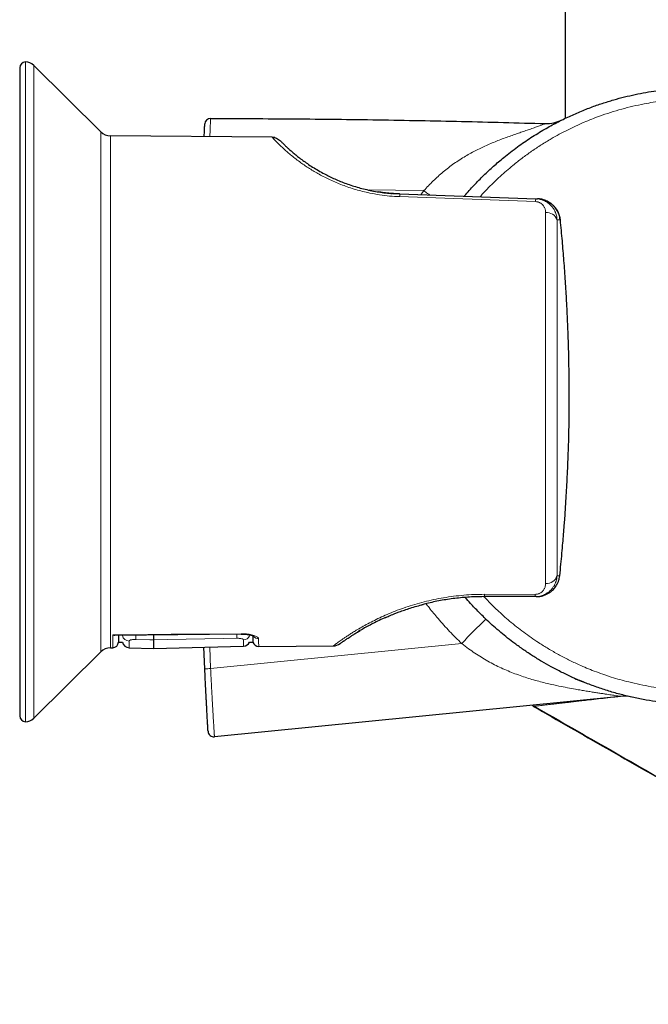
# Model space of a CAD drawing. Header units: millimetres. Extents: x 8 to 2427, y 12 to 2587.
# Tile 77 of 153: x 1622 to 1676, y 923 to 1007. Entities that reach past the tile are written whole.
import ezdxf

# ---------------------------------------------------------------- set-up
doc = ezdxf.new("R2010")
doc.units = ezdxf.units.MM

msp = doc.modelspace()

# ---------------------------------------------------------------- linework, layer by layer
at = {"color": 7, "linetype": 'Continuous', "lineweight": 30}
for p, q in [((1668.904, 1305.229), (1668.904, 998.708)), ((1622.06, 1003.051), (1622.06, 947.363)), ((1629.013, 997.551), (1623.264, 1003.26)), ((1643.734, 997.081), (1629.848, 997.203)), ((1643.772, 997.045), (1643.769, 997.044)), ((1652.278, 992.492), (1652.108, 992.527)), ((1653.956, 992.254), (1653.932, 992.257)), ((1654.137, 992.239), (1654.71, 992.207)), ((1654.641, 992.211), (1654.188, 992.235)), ((1654.71, 992.207), (1666.367, 991.8)), ((1666.367, 991.8), (1666.531, 991.794)), ((1656.678, 956.932), (1656.716, 956.942)), ((1656.686, 956.934), (1656.716, 956.942)), ((1661.888, 957.607), (1661.891, 957.607)), ((1661.889, 957.606), (1661.96, 957.607)), ((1666.304, 957.607), (1661.96, 957.607)), ((1666.41, 957.607), (1666.304, 957.607)), ((1630.216, 954.299), (1641.065, 954.398)), ((1630.539, 953.704), (1630.874, 953.704)), ((1641.804, 953.704), (1642.093, 953.704)), ((1623.264, 947.153), (1629.013, 952.863)), ((1629.848, 953.211), (1630.043, 953.213)), ((1631.448, 953.218), (1633.56, 953.162)), ((1633.56, 953.162), (1641.279, 953.365)), ((1637.953, 951.414), (1637.875, 953.275)), ((1642.583, 953.322), (1649, 953.378)), ((1673.637, 949.037), (1638.783, 945.569))]:
    msp.add_line(p, q, dxfattribs=at)
at = {"color": 252, "linetype": 'Continuous', "lineweight": 0}
for p, q in [((1622.56, 1003.551), (1622.56, 946.863)), ((1623.264, 1003.26), (1623.264, 947.153)), ((1629.013, 952.863), (1629.013, 997.551)), ((1629.848, 997.203), (1629.848, 953.211)), ((1656.769, 992.494), (1651.898, 992.574)), ((1656.518, 992.144), (1656.769, 992.494)), ((1666.341, 991.555), (1654.684, 991.978)), ((1668.488, 989.979), (1668.202, 989.989)), ((1668.202, 959.409), (1668.434, 959.409)), ((1661.969, 957.806), (1666.312, 957.804)), ((1638.452, 951.426), (1660.018, 953.577)), ((1638.375, 953.289), (1638.452, 951.426))]:
    msp.add_line(p, q, dxfattribs=at)
at = {"color": 7, "linetype": 'Continuous', "lineweight": 30, "flags": 128}
for points in [[(1668.416, 959.392), (1668.433, 959.4), (1668.434, 959.409)], [(1666.249, 948.186), (1666.217, 948.182), (1666.188, 948.179), (1666.179, 948.178), (1666.179, 948.178), (1666.179, 948.178)]]:
    msp.add_lwpolyline(points, dxfattribs=at)
at = {"color": 252, "linetype": 'Continuous', "lineweight": 0, "flags": 128}
for points in [[(1666.355, 957.617), (1666.357, 957.617), (1666.41, 957.607)], [(1630.062, 954.323), (1631.062, 954.332), (1635.062, 954.369), (1641.065, 954.424)], [(1641.065, 954.424), (1641.065, 954.404), (1641.065, 954.398)], [(1632.029, 953.93), (1633.228, 953.907), (1633.56, 953.901)], [(1633.56, 953.901), (1634.759, 953.922), (1639.555, 954.007), (1640.7, 954.028)]]:
    msp.add_lwpolyline(points, dxfattribs=at)
at = {"color": 7, "linetype": 'Continuous', "lineweight": 30}
for centre, radius, start, end in [((1622.56, 1003.051), 0.5, 90, 180), ((1622.56, 1002.551), 1, 45.19689, 90), ((1638.451, 998.2), 0.5, 89.93999, 177.31873), ((1667.284, 1001.255), 3, 268.29286, 296.40668), ((1629.859, 998.403), 1.2, 225.19689, 269.5), ((1630.039, 953.713), 0.5, 270.52084, 359), ((1631.463, 953.818), 0.6, 190.89849, 268.48527), ((1641.263, 953.964), 0.6, 271.4978, 334.29187), ((1642.579, 953.822), 0.5, 193.34239, 270.52405), ((1648.992, 954.379), 1, 270.49729, 306.11727), ((1629.859, 952.011), 1.2, 90.5, 134.80311), ((1680.404, 974.833), 26.5, 245.51236, 248.23354), ((1673.934, 946.051), 3, 77.33136, 95.68109), ((1666.328, 948.438), 0.3, 211.20588, 240.10227), ((1622.56, 947.363), 0.5, 180, 270), ((1622.56, 947.863), 1, 270, 314.80311), ((1638.733, 946.067), 0.5, 183.30151, 275.68108)]:
    msp.add_arc(centre, radius, start, end, dxfattribs=at)
at = {"color": 252, "linetype": 'Continuous', "lineweight": 0}
for centre, radius, start, end in [((1655.766, 991.97), 1.082, 167.36869, 179.6126), ((1667.606, 991.544), 1.265, 168.31306, 179.50549), ((1667.316, 989.67), 0.942, 19.78347, 95.86987), ((1667.3, 959.689), 0.944, 265.07224, 342.75488), ((1660.29, 957.78), 1.679, 354.08902, 0.88148), ((1664.658, 957.779), 1.655, 354.04706, 0.88603), ((1694.917, 921.222), 47.59, 133.61076, 137.16533), ((1631.457, 954.387), 0.595, 191.90196, 269.09659), ((1637.345, 954.201), 5.323, 178.77103, 182.92412), ((1636.162, 954.307), 4.547, 356.48251, 1.09807), ((1641.267, 954.497), 0.601, 271.1758, 333.22971), ((1642.563, 954.492), 0.501, 212.5818, 270.98155), ((1638.077, 956.762), 5.349, 268.66742, 274.02047)]:
    msp.add_arc(centre, radius, start, end, dxfattribs=at)
at = {"color": 7, "linetype": 'Continuous', "lineweight": 30}
for points, knots in [([(1660.229, 992.014), (1660.241, 992.028), (1660.508, 992.35), (1661.062, 992.957), (1661.889, 993.805), (1662.742, 994.6), (1663.514, 995.261), (1664.208, 995.813), (1664.797, 996.253), (1665.379, 996.666), (1665.955, 997.051), (1666.542, 997.422), (1667.281, 997.862), (1668.183, 998.357), (1669.237, 998.875), (1670.297, 999.339), (1671.323, 999.736), (1672.331, 1000.08), (1673.286, 1000.365), (1674.221, 1000.607), (1675.134, 1000.809), (1676.056, 1000.98), (1676.93, 1001.109), (1677.752, 1001.204), (1678.522, 1001.27), (1679.296, 1001.314), (1680.113, 1001.336), (1680.974, 1001.332), (1681.849, 1001.298), (1682.695, 1001.238), (1683.511, 1001.155), (1684.325, 1001.046), (1685.311, 1000.883), (1686.241, 1000.689), (1687.117, 1000.473), (1687.552, 1000.35), (1687.769, 1000.289)], [0, 0, 0, 0, 0.001754, 0.041477, 0.08128, 0.119056, 0.156902, 0.181857, 0.206832, 0.229673, 0.252513, 0.275415, 0.298318, 0.337664, 0.377089, 0.414502, 0.451982, 0.485814, 0.519696, 0.550412, 0.581128, 0.611997, 0.642865, 0.668235, 0.693605, 0.719062, 0.744518, 0.774152, 0.803819, 0.830672, 0.857525, 0.884481, 0.911438, 0.955659, 0.977829, 1, 1, 1, 1]), ([(1637.901, 997.132), (1637.902, 997.157), (1637.907, 997.267), (1637.914, 997.429), (1637.923, 997.616), (1637.93, 997.77), (1637.935, 997.895), (1637.941, 998.012), (1637.945, 998.109), (1637.948, 998.178), (1637.95, 998.217), (1637.951, 998.221), (1637.951, 998.223)], [0, 0, 0, 0, 0.025607, 0.114166, 0.202738, 0.291307, 0.379888, 0.468477, 0.60134, 0.734223, 0.867101, 1, 1, 1, 1]), ([(1643.734, 997.082), (1643.8, 997.077), (1643.932, 997.069), (1644.122, 997.006), (1644.299, 996.911), (1644.396, 996.821), (1644.445, 996.776)], [0, 0, 0, 0, 0.247515, 0.499991, 0.752472, 1, 1, 1, 1]), ([(1643.967, 997.052), (1643.93, 997.059), (1643.862, 997.072), (1643.811, 997.056), (1643.789, 997.049)], [0, 0, 0, 0, 0.561447, 1, 1, 1, 1]), ([(1644.445, 996.776), (1644.447, 996.774), (1644.453, 996.768), (1644.498, 996.721), (1644.571, 996.647), (1644.674, 996.543), (1644.809, 996.411), (1644.976, 996.252), (1645.177, 996.067), (1645.413, 995.858), (1645.687, 995.626), (1646.002, 995.373), (1646.359, 995.101), (1646.76, 994.817), (1647.205, 994.523), (1647.697, 994.224), (1648.188, 993.951), (1648.666, 993.709), (1649.121, 993.497), (1649.598, 993.293), (1650.099, 993.1), (1650.622, 992.92), (1651.165, 992.756), (1651.727, 992.61), (1652.303, 992.483), (1652.892, 992.378), (1653.479, 992.296), (1653.871, 992.261), (1654.062, 992.244)], [0, 0, 0, 0, 0.043169, 0.086194, 0.129189, 0.172689, 0.215769, 0.258554, 0.301807, 0.344589, 0.387044, 0.430721, 0.47386, 0.51664, 0.5601, 0.603162, 0.646039, 0.678324, 0.71048, 0.742604, 0.774791, 0.807164, 0.839514, 0.87194, 0.904538, 0.93696, 0.969363, 1, 1, 1, 1]), ([(1654.274, 992.229), (1654.131, 992.238), (1653.863, 992.257), (1653.538, 992.289), (1653.306, 992.318), (1653.154, 992.34), (1653.017, 992.361), (1652.936, 992.375), (1652.897, 992.381)], [0, 0, 0, 0, 0.3019514, 0.5690103, 0.6896142, 0.8010675, 0.9041611, 1, 1, 1, 1]), ([(1654.707, 992.203), (1654.695, 992.205), (1654.67, 992.208), (1654.645, 992.209), (1654.633, 992.21)], [0, 0, 0, 0, 0.501289, 1, 1, 1, 1]), ([(1668.488, 989.979), (1668.48, 990.038), (1668.466, 990.157), (1668.423, 990.334), (1668.364, 990.51), (1668.298, 990.658), (1668.231, 990.781), (1668.17, 990.88), (1668.101, 990.979), (1668.023, 991.076), (1667.938, 991.171), (1667.858, 991.248), (1667.787, 991.31), (1667.727, 991.359), (1667.66, 991.409), (1667.588, 991.459), (1667.509, 991.509), (1667.423, 991.557), (1667.33, 991.603), (1667.206, 991.657), (1667.06, 991.708), (1666.902, 991.749), (1666.756, 991.775), (1666.635, 991.789), (1666.558, 991.793), (1666.531, 991.794)], [0, 0, 0, 0, 0.060635, 0.122475, 0.185558, 0.249919, 0.288624, 0.328618, 0.369905, 0.412492, 0.456382, 0.501579, 0.526699, 0.553583, 0.58223, 0.612642, 0.644818, 0.678758, 0.714463, 0.751932, 0.818163, 0.87444, 0.920765, 0.97158, 1, 1, 1, 1]), ([(1668.47, 990.002), (1668.459, 990.076), (1668.439, 990.222), (1668.379, 990.428), (1668.303, 990.616), (1668.208, 990.797), (1668.096, 990.965), (1667.972, 991.115), (1667.848, 991.24), (1667.716, 991.353), (1667.564, 991.465), (1667.379, 991.575), (1667.16, 991.674), (1666.905, 991.754), (1666.719, 991.777), (1666.621, 991.789)], [0, 0, 0, 0, 0.07828, 0.153576, 0.224651, 0.290263, 0.368652, 0.437232, 0.49645, 0.554663, 0.623243, 0.702242, 0.791371, 0.890404, 1, 1, 1, 1]), ([(1669.25, 974.209), (1669.251, 974.539), (1669.251, 975.198), (1669.245, 976.186), (1669.232, 977.173), (1669.213, 978.159), (1669.19, 979.023), (1669.167, 979.771), (1669.145, 980.406), (1669.119, 981.052), (1669.09, 981.711), (1669.059, 982.365), (1669.022, 983.077), (1668.978, 983.852), (1668.924, 984.716), (1668.863, 985.599), (1668.799, 986.468), (1668.73, 987.325), (1668.657, 988.181), (1668.577, 989.069), (1668.518, 989.672), (1668.488, 989.979)], [0, 0, 0, 0, 0.062517, 0.124874, 0.187486, 0.249701, 0.31196, 0.351528, 0.391693, 0.432582, 0.474304, 0.516952, 0.55691, 0.609801, 0.664586, 0.721346, 0.777965, 0.830374, 0.884834, 0.94137, 1, 1, 1, 1]), ([(1705.86, 982.198), (1705.966, 981.814), (1706.19, 980.999), (1706.458, 979.734), (1706.674, 978.406), (1706.821, 977.066), (1706.889, 975.912), (1706.908, 974.95), (1706.9, 974.205), (1706.873, 973.481), (1706.828, 972.78), (1706.764, 972.08), (1706.662, 971.214), (1706.503, 970.185), (1706.267, 969.018), (1705.985, 967.883), (1705.696, 966.903), (1705.412, 966.054), (1705.155, 965.355), (1704.886, 964.683), (1704.609, 964.038), (1704.314, 963.4), (1703.928, 962.618), (1703.433, 961.703), (1702.82, 960.683), (1702.174, 959.708), (1701.574, 958.883), (1701.024, 958.181), (1700.55, 957.612), (1700.076, 957.073), (1699.602, 956.561), (1699.114, 956.062), (1698.492, 955.458), (1697.725, 954.765), (1696.812, 954.013), (1695.883, 953.313), (1694.971, 952.687), (1694.066, 952.118), (1693.199, 951.619), (1692.342, 951.168), (1691.497, 950.76), (1690.636, 950.382), (1689.813, 950.055), (1689.032, 949.773), (1688.296, 949.531), (1687.551, 949.311), (1686.721, 949.092), (1685.803, 948.882), (1684.829, 948.699), (1683.879, 948.557), (1682.955, 948.451), (1682.026, 948.377), (1681.148, 948.339), (1680.325, 948.33), (1679.556, 948.343), (1678.786, 948.379), (1677.913, 948.445), (1676.937, 948.553), (1675.859, 948.718), (1674.785, 948.928), (1673.715, 949.183), (1672.653, 949.484), (1671.599, 949.83), (1670.557, 950.222), (1669.558, 950.646), (1668.605, 951.097), (1667.726, 951.556), (1666.891, 952.031), (1666.1, 952.519), (1665.324, 953.036), (1664.611, 953.548), (1663.958, 954.049), (1663.362, 954.535), (1662.78, 955.038), (1662.149, 955.616), (1661.477, 956.277), (1660.848, 956.939), (1660.475, 957.37), (1660.327, 957.542)], [0, 0, 0, 0, 0.016555, 0.035156, 0.053805, 0.072528, 0.091299, 0.101966, 0.112641, 0.122407, 0.132173, 0.141967, 0.15176, 0.168593, 0.185461, 0.201473, 0.217515, 0.228213, 0.23892, 0.248713, 0.258507, 0.268328, 0.278148, 0.295025, 0.311937, 0.327989, 0.344071, 0.354716, 0.36537, 0.375114, 0.384858, 0.394629, 0.4044, 0.421188, 0.43801, 0.453974, 0.469968, 0.484373, 0.4988, 0.511878, 0.524957, 0.5381, 0.551243, 0.562045, 0.572846, 0.583685, 0.594523, 0.608763, 0.623024, 0.635952, 0.648879, 0.661871, 0.674862, 0.685539, 0.696216, 0.706929, 0.717642, 0.732717, 0.747818, 0.763037, 0.778256, 0.793582, 0.808907, 0.824356, 0.839833, 0.853977, 0.868142, 0.880985, 0.893828, 0.906736, 0.919645, 0.930255, 0.940866, 0.951513, 0.96216, 0.976371, 0.990605, 1, 1, 1, 1]), ([(1669.096, 968.125), (1669.112, 968.473), (1669.143, 969.157), (1669.179, 970.172), (1669.208, 971.178), (1669.23, 972.184), (1669.245, 973.198), (1669.248, 973.872), (1669.25, 974.209)], [0, 0, 0, 0, 0.1715363, 0.3378248, 0.5005289, 0.6673306, 0.8336469, 1, 1, 1, 1]), ([(1668.434, 959.409), (1668.468, 959.736), (1668.533, 960.377), (1668.622, 961.32), (1668.693, 962.11), (1668.747, 962.753), (1668.788, 963.259), (1668.829, 963.784), (1668.88, 964.475), (1668.938, 965.325), (1668.999, 966.291), (1669.051, 967.22), (1669.081, 967.828), (1669.096, 968.125)], [0, 0, 0, 0, 0.112715, 0.221166, 0.325379, 0.384822, 0.44282, 0.499387, 0.565618, 0.680801, 0.79146, 0.897776, 1, 1, 1, 1]), ([(1666.41, 957.607), (1666.418, 957.607), (1666.449, 957.607), (1666.518, 957.609), (1666.604, 957.615), (1666.697, 957.626), (1666.785, 957.641), (1666.884, 957.661), (1666.993, 957.69), (1667.115, 957.73), (1667.24, 957.78), (1667.361, 957.838), (1667.472, 957.9), (1667.57, 957.964), (1667.658, 958.028), (1667.764, 958.113), (1667.884, 958.226), (1668.012, 958.371), (1668.12, 958.52), (1668.226, 958.699), (1668.322, 958.911), (1668.399, 959.158), (1668.423, 959.326), (1668.434, 959.409)], [0, 0, 0, 0, 0.0079201, 0.0316964, 0.0697472, 0.0958806, 0.1260753, 0.1603314, 0.1986492, 0.2410287, 0.2897763, 0.3355074, 0.3782218, 0.4179198, 0.4546017, 0.4882683, 0.5561785, 0.6210944, 0.6830334, 0.7420158, 0.8302775, 0.9162355, 1, 1, 1, 1]), ([(1653.442, 955.802), (1653.477, 955.818), (1653.556, 955.853), (1653.701, 955.917), (1653.881, 955.994), (1654.099, 956.084), (1654.353, 956.185), (1654.686, 956.311), (1655.101, 956.46), (1655.607, 956.627), (1656.156, 956.793), (1656.545, 956.896), (1656.744, 956.949)], [0, 0, 0, 0, 0.043454, 0.096422, 0.159102, 0.231659, 0.314121, 0.402359, 0.540729, 0.686293, 0.839274, 1, 1, 1, 1]), ([(1661.884, 957.606), (1661.696, 957.604), (1661.297, 957.6), (1660.687, 957.571), (1660.057, 957.524), (1659.429, 957.457), (1658.806, 957.372), (1658.192, 957.269), (1657.592, 957.15), (1657.056, 957.03), (1656.726, 956.943), (1656.587, 956.906)], [0, 0, 0, 0, 0.102705, 0.218782, 0.334526, 0.450153, 0.56768, 0.684205, 0.799964, 0.915198, 1, 1, 1, 1]), ([(1661.88, 957.607), (1661.893, 957.607), (1661.92, 957.607), (1661.947, 957.609), (1661.961, 957.61)], [0, 0, 0, 0, 0.49892, 1, 1, 1, 1]), ([(1653.481, 955.818), (1653.296, 955.735), (1652.913, 955.563), (1652.387, 955.301), (1651.893, 955.039), (1651.463, 954.798), (1651.22, 954.652), (1651.107, 954.585)], [0, 0, 0, 0, 0.194039, 0.402644, 0.610535, 0.818775, 1, 1, 1, 1]), ([(1649.863, 953.773), (1649.883, 953.787), (1649.926, 953.817), (1650.012, 953.878), (1650.123, 953.954), (1650.261, 954.048), (1650.43, 954.16), (1650.633, 954.291), (1650.871, 954.442), (1651.057, 954.554), (1651.152, 954.612)], [0, 0, 0, 0, 0.095282, 0.199219, 0.311994, 0.433597, 0.563445, 0.701071, 0.846479, 1, 1, 1, 1]), ([(1650.821, 954.409), (1650.821, 954.409), (1650.821, 954.409), (1650.845, 954.425), (1650.846, 954.425)], [0, 0, 0, 0, 0.972613, 1, 1, 1, 1]), ([(1651.152, 954.612), (1651.152, 954.612), (1651.192, 954.636), (1651.244, 954.668), (1651.305, 954.703), (1651.309, 954.706)], [0, 0, 0, 0, 0.002421, 0.925663, 1, 1, 1, 1]), ([(1630.062, 954.323), (1630.063, 954.322), (1630.113, 954.307), (1630.166, 954.294), (1630.214, 954.299), (1630.216, 954.3)], [0, 0, 0, 0, 0.0204648, 0.9567052, 1, 1, 1, 1]), ([(1630.549, 954.302), (1630.548, 954.248), (1630.546, 954.116), (1630.543, 953.959), (1630.541, 953.824), (1630.539, 953.741), (1630.539, 953.704), (1630.539, 953.708), (1630.539, 953.709)], [0, 0, 0, 0, 0.138908, 0.336719, 0.536273, 0.735828, 0.922751, 1, 1, 1, 1]), ([(1633.56, 954.33), (1633.56, 954.321), (1633.56, 954.246), (1633.56, 954.148), (1633.56, 954.046), (1633.56, 953.983), (1633.56, 953.932), (1633.56, 953.911), (1633.56, 953.901)], [0, 0, 0, 0, 0.040749, 0.359667, 0.519752, 0.679837, 0.839918, 1, 1, 1, 1]), ([(1633.56, 953.901), (1633.56, 953.823), (1633.56, 953.668), (1633.56, 953.485), (1633.56, 953.341), (1633.56, 953.239), (1633.56, 953.174), (1633.56, 953.166), (1633.56, 953.162)], [0, 0, 0, 0, 0.166672, 0.333341, 0.500008, 0.666673, 0.833337, 1, 1, 1, 1]), ([(1641.065, 954.395), (1641.088, 954.395), (1641.157, 954.396), (1641.271, 954.392), (1641.406, 954.384), (1641.537, 954.372), (1641.662, 954.356), (1641.776, 954.337), (1641.877, 954.316), (1641.963, 954.295), (1642.032, 954.273), (1642.09, 954.252), (1642.132, 954.234), (1642.159, 954.22), (1642.171, 954.212), (1642.17, 954.213), (1642.17, 954.213)], [0, 0, 0, 0, 0.042703, 0.126327, 0.211468, 0.29736, 0.382846, 0.466711, 0.547899, 0.62547, 0.699445, 0.770022, 0.84463, 0.909057, 0.969709, 1, 1, 1, 1]), ([(1642.083, 954.254), (1642.084, 954.214), (1642.086, 954.098), (1642.089, 953.955), (1642.091, 953.821), (1642.092, 953.738), (1642.093, 953.704), (1642.093, 953.706), (1642.093, 953.707)], [0, 0, 0, 0, 0.107176, 0.313537, 0.520346, 0.728521, 0.937156, 1, 1, 1, 1]), ([(1649.905, 953.802), (1649.863, 953.772), (1649.765, 953.704), (1649.666, 953.632), (1649.594, 953.58), (1649.586, 953.574), (1649.581, 953.571)], [0, 0, 0, 0, 0.198709, 0.465066, 0.731767, 1, 1, 1, 1]), ([(1638.233, 946.038), (1638.233, 946.04), (1638.233, 946.044), (1638.23, 946.082), (1638.227, 946.15), (1638.221, 946.245), (1638.215, 946.36), (1638.208, 946.482), (1638.199, 946.633), (1638.189, 946.813), (1638.177, 947.026), (1638.164, 947.271), (1638.149, 947.546), (1638.132, 947.846), (1638.115, 948.167), (1638.097, 948.504), (1638.079, 948.852), (1638.058, 949.267), (1638.033, 949.751), (1638.006, 950.302), (1637.979, 950.857), (1637.962, 951.228), (1637.953, 951.414)], [0, 0, 0, 0, 0.062514, 0.125017, 0.187524, 0.250021, 0.291691, 0.33336, 0.375023, 0.416686, 0.458344, 0.500002, 0.541659, 0.583317, 0.624981, 0.666644, 0.708311, 0.749981, 0.812478, 0.874984, 0.937487, 1, 1, 1, 1]), ([(1666.179, 948.178), (1668.271, 946.975), (1672.465, 944.566), (1678.773, 940.957), (1685.105, 937.349), (1691.556, 933.694), (1698.12, 929.998), (1704.787, 926.269), (1709.241, 923.806), (1711.465, 922.576)], [0, 0, 0, 0, 0.1391756, 0.2789274, 0.4190755, 0.5594403, 0.7065263, 0.8534478, 1, 1, 1, 1]), ([(1666.249, 948.185), (1668.428, 946.932), (1672.922, 944.351), (1679.742, 940.45), (1686.714, 936.482), (1693.703, 932.527), (1700.705, 928.595), (1706.638, 925.284), (1710.244, 923.298), (1711.509, 922.601)], [0, 0, 0, 0, 0.145067, 0.299027, 0.453381, 0.607919, 0.762431, 0.916704, 1, 1, 1, 1])]:
    msp.add_open_spline(points, degree=3, knots=knots, dxfattribs=at)
at = {"color": 252, "linetype": 'Continuous', "lineweight": 0}
for points, knots in [([(1687.609, 999.416), (1687.232, 999.52), (1686.465, 999.731), (1685.292, 999.98), (1684.073, 1000.182), (1682.82, 1000.327), (1681.525, 1000.411), (1680.418, 1000.426), (1679.503, 1000.402), (1678.769, 1000.362), (1678.013, 1000.298), (1677.236, 1000.209), (1676.46, 1000.096), (1675.619, 999.946), (1674.715, 999.752), (1673.749, 999.505), (1672.792, 999.221), (1671.935, 998.929), (1671.178, 998.641), (1670.494, 998.36), (1669.798, 998.049), (1669.09, 997.707), (1668.391, 997.342), (1667.642, 996.92), (1666.848, 996.435), (1666.013, 995.88), (1665.199, 995.29), (1664.483, 994.727), (1663.859, 994.202), (1663.303, 993.706), (1662.745, 993.178), (1662.187, 992.613), (1661.803, 992.209), (1661.61, 991.988), (1661.592, 991.967)], [0, 0, 0, 0, 0.040902, 0.083091, 0.125375, 0.17017, 0.215079, 0.261318, 0.286187, 0.311076, 0.338438, 0.365801, 0.393267, 0.420732, 0.455602, 0.490472, 0.525555, 0.560638, 0.585729, 0.610841, 0.638448, 0.666055, 0.693766, 0.721477, 0.756659, 0.79184, 0.827237, 0.862633, 0.887961, 0.91331, 0.941179, 0.969048, 0.997023, 1, 1, 1, 1]), ([(1638.452, 998.7), (1638.452, 998.7), (1638.452, 998.7), (1638.451, 998.69), (1638.449, 998.645), (1638.446, 998.575), (1638.442, 998.492), (1638.438, 998.395), (1638.433, 998.281), (1638.428, 998.151), (1638.422, 997.997), (1638.414, 997.815), (1638.406, 997.603), (1638.397, 997.375), (1638.391, 997.206), (1638.388, 997.128)], [0, 0, 0, 0, 0.000012, 0.128041, 0.256412, 0.35389, 0.435415, 0.517204, 0.58622, 0.655226, 0.724995, 0.794751, 0.866549, 0.938339, 1, 1, 1, 1]), ([(1656.769, 992.494), (1656.769, 992.494), (1656.896, 992.637), (1657.156, 992.919), (1657.56, 993.328), (1657.982, 993.724), (1658.421, 994.106), (1658.878, 994.472), (1659.351, 994.821), (1659.84, 995.152), (1660.327, 995.454), (1660.811, 995.729), (1661.287, 995.979), (1661.771, 996.214), (1662.259, 996.435), (1662.752, 996.644), (1663.247, 996.842), (1663.741, 997.029), (1664.218, 997.202), (1664.675, 997.364), (1665.108, 997.514), (1665.526, 997.657), (1665.869, 997.776), (1666.14, 997.87), (1666.35, 997.943), (1666.54, 998.011), (1666.718, 998.075), (1666.873, 998.132), (1667, 998.18), (1667.093, 998.216), (1667.156, 998.241), (1667.189, 998.254), (1667.195, 998.256), (1667.195, 998.256), (1667.195, 998.256)], [0, 0, 0, 0, 0.000004, 0.038674, 0.077409, 0.116359, 0.155793, 0.195312, 0.235327, 0.275613, 0.315988, 0.353057, 0.390326, 0.427595, 0.465055, 0.502807, 0.540606, 0.578688, 0.616837, 0.651973, 0.687101, 0.722769, 0.758417, 0.780416, 0.80241, 0.824847, 0.847282, 0.873541, 0.898969, 0.924403, 0.950477, 0.976558, 0.999996, 1, 1, 1, 1]), ([(1654.684, 991.978), (1654.394, 991.993), (1653.815, 992.023), (1652.957, 992.131), (1652.188, 992.269), (1651.506, 992.425), (1650.909, 992.588), (1650.328, 992.772), (1649.77, 992.973), (1649.236, 993.188), (1648.728, 993.414), (1648.241, 993.652), (1647.782, 993.896), (1647.35, 994.144), (1646.945, 994.392), (1646.563, 994.643), (1646.172, 994.916), (1645.78, 995.207), (1645.398, 995.51), (1645.062, 995.794), (1644.769, 996.053), (1644.517, 996.287), (1644.288, 996.508), (1644.09, 996.707), (1643.929, 996.873), (1643.817, 996.992), (1643.747, 997.068), (1643.738, 997.077), (1643.734, 997.081)], [0, 0, 0, 0, 0.042144, 0.08418, 0.126444, 0.157912, 0.189372, 0.220959, 0.252807, 0.283807, 0.314955, 0.346363, 0.378143, 0.409011, 0.440179, 0.471737, 0.50377, 0.544676, 0.586372, 0.629001, 0.669419, 0.710575, 0.752564, 0.801448, 0.851229, 0.901077, 0.950397, 1, 1, 1, 1]), ([(1657.273, 992.117), (1657.21, 992.165), (1657.044, 992.289), (1656.874, 992.416), (1656.769, 992.494)], [0, 0, 0, 0, 0.381481, 1, 1, 1, 1]), ([(1666.367, 991.8), (1666.434, 991.796), (1666.569, 991.787), (1666.746, 991.752), (1666.898, 991.709), (1667.026, 991.663), (1667.152, 991.607), (1667.275, 991.541), (1667.396, 991.464), (1667.513, 991.377), (1667.625, 991.278), (1667.714, 991.185), (1667.785, 991.102), (1667.839, 991.031), (1667.892, 990.956), (1667.942, 990.875), (1667.989, 990.79), (1668.033, 990.699), (1668.082, 990.583), (1668.134, 990.428), (1668.183, 990.223), (1668.195, 990.071), (1668.202, 989.989)], [0, 0, 0, 0, 0.066278, 0.133293, 0.178502, 0.224202, 0.270454, 0.318296, 0.367654, 0.418582, 0.471129, 0.525342, 0.556324, 0.588475, 0.6218, 0.656304, 0.691993, 0.728871, 0.766942, 0.831467, 0.909152, 1, 1, 1, 1]), ([(1667.219, 990.607), (1667.218, 990.644), (1667.216, 990.717), (1667.199, 990.825), (1667.17, 990.931), (1667.129, 991.034), (1667.076, 991.133), (1666.999, 991.242), (1666.909, 991.334), (1666.81, 991.408), (1666.73, 991.455), (1666.642, 991.495), (1666.515, 991.537), (1666.41, 991.547), (1666.341, 991.555)], [0, 0, 0, 0, 0.0879155, 0.1744448, 0.2600713, 0.3491845, 0.4347903, 0.5176203, 0.6465724, 0.7067335, 0.7648717, 0.8248201, 0.8835635, 1, 1, 1, 1]), ([(1661.929, 957.606), (1662.071, 957.453), (1662.441, 957.056), (1663, 956.513), (1663.592, 955.969), (1664.143, 955.491), (1664.726, 955.015), (1665.342, 954.542), (1665.973, 954.087), (1666.676, 953.612), (1667.455, 953.125), (1668.315, 952.632), (1669.194, 952.173), (1670.005, 951.788), (1670.741, 951.47), (1671.416, 951.199), (1672.122, 950.94), (1672.857, 950.694), (1673.601, 950.472), (1674.419, 950.253), (1675.312, 950.048), (1676.282, 949.864), (1677.261, 949.717), (1678.152, 949.619), (1678.952, 949.558), (1679.682, 949.522), (1680.436, 949.508), (1681.215, 949.516), (1681.993, 949.549), (1682.841, 949.61), (1683.756, 949.709), (1684.736, 949.853), (1685.712, 950.036), (1686.591, 950.236), (1687.371, 950.442), (1688.078, 950.649), (1688.801, 950.885), (1689.539, 951.151), (1690.27, 951.44), (1691.057, 951.78), (1691.895, 952.177), (1692.781, 952.641), (1693.649, 953.139), (1694.419, 953.623), (1695.093, 954.078), (1695.697, 954.512), (1696.306, 954.977), (1696.92, 955.477), (1697.519, 955.997), (1698.154, 956.584), (1698.819, 957.243), (1699.507, 957.982), (1700.167, 958.749), (1700.85, 959.61), (1701.542, 960.567), (1702.23, 961.628), (1702.86, 962.711), (1703.432, 963.817), (1703.944, 964.937), (1704.399, 966.075), (1704.743, 967.071), (1705.001, 967.921), (1705.197, 968.641), (1705.378, 969.391), (1705.54, 970.17), (1705.677, 970.956), (1705.801, 971.818), (1705.901, 972.755), (1705.969, 973.771), (1705.997, 974.79), (1705.984, 975.709), (1705.946, 976.522), (1705.892, 977.23), (1705.819, 977.938), (1705.708, 978.783), (1705.541, 979.763), (1705.301, 980.897), (1705.094, 981.65), (1704.987, 982.038)], [0, 0, 0, 0, 0.009141, 0.023778, 0.034072, 0.044374, 0.055701, 0.067028, 0.078398, 0.089768, 0.104205, 0.118641, 0.133168, 0.147694, 0.157993, 0.1683, 0.179632, 0.190964, 0.202339, 0.213714, 0.228155, 0.242596, 0.257126, 0.271655, 0.282036, 0.292425, 0.303846, 0.315268, 0.326732, 0.338197, 0.352751, 0.367306, 0.381948, 0.396591, 0.407096, 0.417609, 0.429166, 0.440724, 0.452325, 0.463926, 0.478654, 0.493383, 0.508201, 0.523019, 0.533637, 0.544263, 0.555946, 0.567629, 0.579356, 0.591084, 0.605973, 0.620862, 0.635843, 0.650824, 0.669579, 0.688178, 0.706822, 0.725057, 0.743334, 0.761288, 0.779282, 0.789921, 0.800568, 0.812275, 0.823981, 0.835734, 0.847486, 0.862409, 0.877332, 0.892351, 0.907369, 0.917783, 0.928196, 0.938642, 0.949088, 0.965694, 0.982334, 1, 1, 1, 1]), ([(1668.202, 959.409), (1668.2, 959.372), (1668.195, 959.3), (1668.181, 959.195), (1668.163, 959.1), (1668.142, 959.012), (1668.119, 958.932), (1668.096, 958.861), (1668.065, 958.778), (1668.024, 958.684), (1667.971, 958.58), (1667.914, 958.482), (1667.853, 958.392), (1667.79, 958.308), (1667.704, 958.207), (1667.591, 958.093), (1667.467, 957.992), (1667.365, 957.921), (1667.288, 957.873), (1667.209, 957.829), (1667.093, 957.77), (1666.933, 957.706), (1666.727, 957.649), (1666.516, 957.613), (1666.374, 957.609), (1666.304, 957.607)], [0, 0, 0, 0, 0.041287, 0.079845, 0.115673, 0.148772, 0.179143, 0.206785, 0.2317, 0.276077, 0.318691, 0.35955, 0.398661, 0.436035, 0.471681, 0.539732, 0.604788, 0.636241, 0.666991, 0.697057, 0.726457, 0.796673, 0.865448, 0.93311, 1, 1, 1, 1]), ([(1666.312, 957.804), (1666.348, 957.805), (1666.421, 957.808), (1666.526, 957.826), (1666.628, 957.857), (1666.752, 957.911), (1666.859, 957.981), (1666.949, 958.062), (1667.015, 958.136), (1667.076, 958.222), (1667.13, 958.321), (1667.177, 958.442), (1667.212, 958.585), (1667.217, 958.694), (1667.219, 958.749)], [0, 0, 0, 0, 0.0560389, 0.1120783, 0.1700567, 0.2317299, 0.3484725, 0.4116991, 0.4789551, 0.5618503, 0.6480134, 0.7380896, 0.8677187, 1, 1, 1, 1]), ([(1649, 953.378), (1649.005, 953.382), (1649.014, 953.389), (1649.088, 953.445), (1649.197, 953.527), (1649.332, 953.628), (1649.481, 953.736), (1649.658, 953.862), (1649.862, 954.005), (1650.095, 954.164), (1650.356, 954.337), (1650.644, 954.521), (1650.996, 954.739), (1651.425, 954.991), (1651.943, 955.279), (1652.509, 955.572), (1653.121, 955.866), (1653.778, 956.155), (1654.475, 956.434), (1655.209, 956.698), (1655.977, 956.942), (1656.777, 957.162), (1657.603, 957.355), (1658.452, 957.516), (1659.318, 957.645), (1660.195, 957.737), (1661.08, 957.795), (1661.672, 957.802), (1661.969, 957.806)], [0, 0, 0, 0, 0.041777, 0.083299, 0.124686, 0.156156, 0.187413, 0.218514, 0.249518, 0.281061, 0.312307, 0.343323, 0.374178, 0.416273, 0.457971, 0.499466, 0.541351, 0.583029, 0.624714, 0.666341, 0.707886, 0.749567, 0.791341, 0.833078, 0.874997, 0.91665, 0.958248, 1, 1, 1, 1]), ([(1660.018, 953.577), (1659.842, 953.748), (1659.489, 954.09), (1658.977, 954.619), (1658.476, 955.159), (1657.883, 955.836), (1657.372, 956.447), (1657.043, 956.888), (1656.958, 957.002)], [0, 0, 0, 0, 0.160129, 0.320257, 0.480636, 0.641015, 0.907477, 1, 1, 1, 1]), ([(1641.065, 954.424), (1641.147, 954.423), (1641.31, 954.422), (1641.549, 954.403), (1641.773, 954.373), (1641.98, 954.332), (1642.163, 954.282), (1642.32, 954.223), (1642.443, 954.159), (1642.521, 954.097), (1642.564, 954.041), (1642.569, 954.008), (1642.572, 953.991)], [0, 0, 0, 0, 0.101172, 0.202359, 0.303892, 0.405454, 0.510136, 0.614843, 0.724598, 0.834365, 0.917183, 1, 1, 1, 1]), ([(1630.043, 953.213), (1630.043, 953.217), (1630.043, 953.226), (1630.045, 953.297), (1630.047, 953.41), (1630.049, 953.57), (1630.053, 953.776), (1630.057, 954.022), (1630.06, 954.223), (1630.062, 954.323)], [0, 0, 0, 0, 0.142569, 0.285138, 0.428004, 0.571771, 0.715841, 0.857774, 1, 1, 1, 1]), ([(1631.448, 953.792), (1631.449, 953.8), (1631.453, 953.817), (1631.48, 953.841), (1631.524, 953.864), (1631.583, 953.884), (1631.656, 953.902), (1631.739, 953.916), (1631.832, 953.925), (1631.929, 953.93), (1631.996, 953.93), (1632.029, 953.93)], [0, 0, 0, 0, 0.114715, 0.229422, 0.343574, 0.457699, 0.569275, 0.680817, 0.788153, 0.895468, 1, 1, 1, 1]), ([(1631.448, 953.792), (1631.448, 953.74), (1631.448, 953.637), (1631.448, 953.51), (1631.448, 953.405), (1631.448, 953.308), (1631.448, 953.233), (1631.448, 953.223), (1631.448, 953.218)], [0, 0, 0, 0, 0.141178, 0.282505, 0.424281, 0.566206, 0.782835, 1, 1, 1, 1]), ([(1640.7, 954.028), (1640.733, 954.028), (1640.799, 954.028), (1640.894, 954.024), (1640.983, 954.015), (1641.091, 953.998), (1641.179, 953.975), (1641.238, 953.948), (1641.272, 953.923), (1641.276, 953.905), (1641.279, 953.895)], [0, 0, 0, 0, 0.104427, 0.208864, 0.313878, 0.418915, 0.632691, 0.743774, 0.854874, 1, 1, 1, 1]), ([(1641.279, 953.365), (1641.279, 953.366), (1641.279, 953.37), (1641.279, 953.398), (1641.279, 953.444), (1641.279, 953.526), (1641.279, 953.661), (1641.279, 953.817), (1641.279, 953.895)], [0, 0, 0, 0, 0.131007, 0.262124, 0.393573, 0.525133, 0.762239, 1, 1, 1, 1]), ([(1642.572, 953.991), (1642.573, 953.914), (1642.576, 953.751), (1642.579, 953.566), (1642.581, 953.426), (1642.583, 953.339), (1642.583, 953.328), (1642.583, 953.322)], [0, 0, 0, 0, 0.184393, 0.386994, 0.590108, 0.794789, 1, 1, 1, 1]), ([(1673.637, 949.037), (1673.637, 949.037), (1673.637, 949.037), (1673.631, 949.038), (1673.602, 949.043), (1673.55, 949.051), (1673.476, 949.063), (1673.379, 949.079), (1673.248, 949.099), (1673.074, 949.126), (1672.852, 949.16), (1672.601, 949.199), (1672.385, 949.232), (1672.146, 949.268), (1671.879, 949.309), (1671.515, 949.366), (1671.12, 949.428), (1670.702, 949.496), (1670.256, 949.57), (1669.718, 949.663), (1669.086, 949.779), (1668.319, 949.931), (1667.595, 950.09), (1666.918, 950.256), (1666.336, 950.412), (1665.754, 950.583), (1665.169, 950.773), (1664.582, 950.984), (1663.995, 951.217), (1663.412, 951.473), (1662.834, 951.754), (1662.262, 952.06), (1661.698, 952.392), (1661.144, 952.748), (1660.581, 953.142), (1660.21, 953.425), (1660.018, 953.577), (1660.018, 953.577)], [0, 0, 0, 0, 0.000004, 0.01605, 0.032192, 0.048442, 0.064822, 0.080644, 0.09659, 0.11784, 0.139339, 0.161058, 0.182938, 0.191201, 0.215948, 0.242049, 0.268237, 0.297007, 0.325831, 0.355965, 0.401343, 0.446794, 0.501426, 0.538017, 0.574635, 0.611444, 0.648288, 0.686117, 0.723997, 0.762049, 0.800502, 0.839028, 0.877967, 0.917143, 0.956398, 0.999996, 1, 1, 1, 1]), ([(1638.452, 951.426), (1638.452, 951.426), (1638.463, 951.214), (1638.484, 950.79), (1638.513, 950.207), (1638.54, 949.705), (1638.562, 949.283), (1638.583, 948.906), (1638.603, 948.55), (1638.622, 948.214), (1638.641, 947.888), (1638.66, 947.572), (1638.678, 947.272), (1638.695, 946.99), (1638.711, 946.732), (1638.725, 946.501), (1638.738, 946.299), (1638.748, 946.127), (1638.757, 945.982), (1638.765, 945.864), (1638.77, 945.769), (1638.775, 945.69), (1638.779, 945.623), (1638.782, 945.579), (1638.783, 945.569), (1638.783, 945.569), (1638.783, 945.569)], [0, 0, 0, 0, 0.000006, 0.06565, 0.131463, 0.181405, 0.223163, 0.265046, 0.302345, 0.339638, 0.37742, 0.415195, 0.453892, 0.492585, 0.532321, 0.57206, 0.611984, 0.652438, 0.692901, 0.734081, 0.775059, 0.816169, 0.865683, 0.932733, 0.999994, 1, 1, 1, 1]), ([(1673.69, 949.041), (1673.517, 949.021), (1673.066, 948.969), (1672.355, 948.887), (1671.556, 948.796), (1670.836, 948.713), (1670.226, 948.643), (1669.72, 948.585), (1669.29, 948.535), (1668.904, 948.491), (1668.56, 948.451), (1668.228, 948.413), (1667.887, 948.374), (1667.545, 948.335), (1667.209, 948.296), (1666.91, 948.262), (1666.662, 948.233), (1666.465, 948.21), (1666.341, 948.196), (1666.273, 948.188), (1666.254, 948.186), (1666.249, 948.186)], [0, 0, 0, 0, 0.050587, 0.131674, 0.213339, 0.295238, 0.35908, 0.412524, 0.466074, 0.509208, 0.552413, 0.595988, 0.63966, 0.69392, 0.748429, 0.803823, 0.859578, 0.9096, 0.959967, 0.990517, 1, 1, 1, 1])]:
    msp.add_open_spline(points, degree=3, knots=knots, dxfattribs=at)
at = {"color": 7, "linetype": 'Continuous', "lineweight": 30}
msp.add_open_spline([(1638.452, 998.7), (1640.847, 998.692), (1645.638, 998.677), (1652.825, 998.589), (1660.011, 998.456), (1664.8, 998.323), (1667.195, 998.256)], degree=3, dxfattribs=at)
at = {"color": 252, "linetype": 'Continuous', "lineweight": 0}
for points in [[(1667.219, 958.749), (1667.219, 958.996), (1667.219, 959.49), (1667.219, 960.284), (1667.219, 961.115), (1667.219, 961.985), (1667.219, 962.89), (1667.219, 963.827), (1667.219, 964.795), (1667.219, 965.791), (1667.219, 966.812), (1667.219, 967.855), (1667.219, 968.918), (1667.219, 969.997), (1667.219, 971.091), (1667.219, 972.195), (1667.219, 973.308), (1667.219, 974.425), (1667.219, 975.545), (1667.219, 976.664), (1667.219, 977.779), (1667.219, 978.887), (1667.219, 979.985), (1667.219, 981.071), (1667.219, 982.14), (1667.219, 983.192), (1667.219, 984.222), (1667.219, 985.228), (1667.219, 986.207), (1667.219, 987.157), (1667.219, 988.075), (1667.219, 988.958), (1667.219, 989.807), (1667.219, 990.34), (1667.219, 990.607)], [(1668.202, 989.989), (1668.202, 989.733), (1668.202, 989.221), (1668.202, 988.406), (1668.202, 987.558), (1668.202, 986.677), (1668.202, 985.765), (1668.202, 984.825), (1668.202, 983.86), (1668.202, 982.871), (1668.202, 981.862), (1668.202, 980.835), (1668.202, 979.793), (1668.202, 978.739), (1668.202, 977.676), (1668.202, 976.605), (1668.202, 975.532), (1668.202, 974.457), (1668.202, 973.384), (1668.202, 972.316), (1668.202, 971.256), (1668.202, 970.206), (1668.202, 969.17), (1668.202, 968.15), (1668.202, 967.149), (1668.202, 966.169), (1668.202, 965.213), (1668.202, 964.284), (1668.202, 963.384), (1668.202, 962.516), (1668.202, 961.681), (1668.202, 960.883), (1668.202, 960.121), (1668.202, 959.646), (1668.202, 959.409)]]:
    msp.add_open_spline(points, degree=3, dxfattribs=at)

doc.saveas('drawing.dxf')
